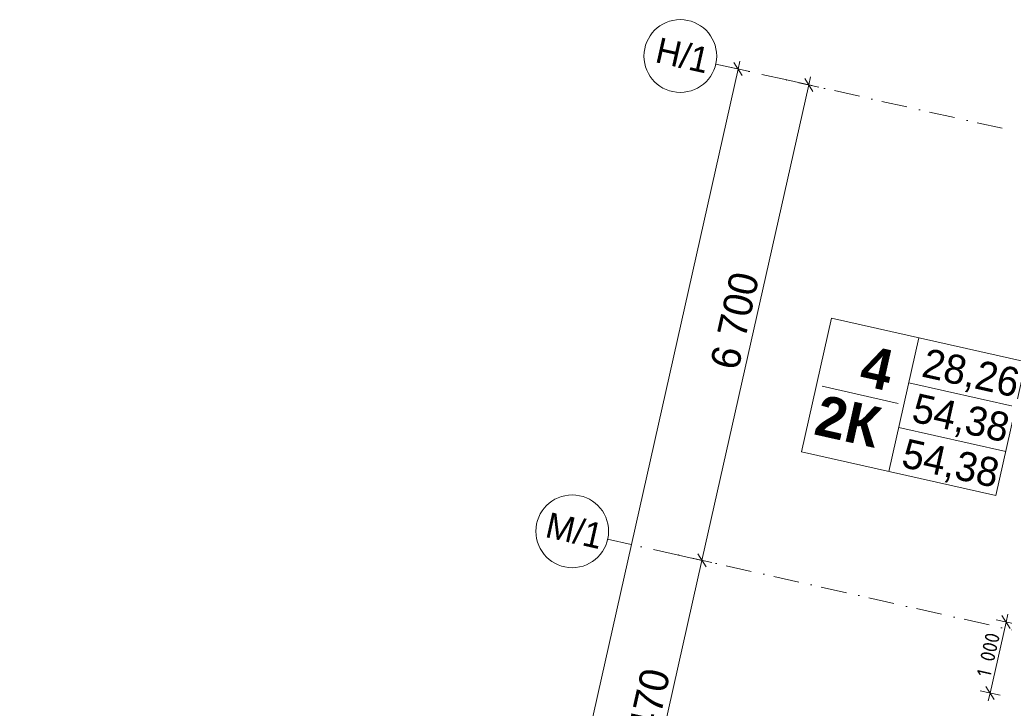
# Model space of a CAD drawing. Header units: millimetres. Extents: x -7213913 to -6930487, y 6129472 to 6353620.
# Tile 216 of 256: x -7212925 to -7199387, y 6196172 to 6205638. Entities that reach past the tile are written whole.
import ezdxf
from ezdxf.enums import TextEntityAlignment as Align

# ---------------------------------------------------------------- set-up
doc = ezdxf.new("R2010")
doc.units = ezdxf.units.MM
doc.header["$MEASUREMENT"] = 0
doc.linetypes.add('Штрихпунктирная', pattern=[670.277762, 352.777767, -176.388884, 0, -141.111112])
for name, color, linetype in [('S - квартира_маркер.АР', 7, 'Continuous'), ('АР-Чертеж-Оси_Осевые размеры.АР', 7, 'Continuous'), ('АР-Чертеж-Размеры.АР', 7, 'Continuous')]:
    doc.layers.add(name, color=color, linetype=linetype)
for name, color, linetype, lineweight in [('S - квартира_маркер.АР_Ном._пера__1', 7, 'Continuous', 0), ('АР-Чертеж-Оси_Осевые размеры.АР_Ном._пера__1', 7, 'Continuous', 0), ('АР-Чертеж-Оси_Осевые размеры.АР_Ном._пера__120', 7, 'Continuous', 0), ('АР-Чертеж-Размеры.АР_Ном._пера__1', 7, 'Continuous', 0)]:
    doc.layers.add(name, color=color, linetype=linetype, lineweight=lineweight)
doc.styles.add('РЎР“Р•РќР•Р\xa0Р\x98Р\xa0_РЎРўР\x98Р›Р¬_3', font='GOST_Common.ttf')
doc.styles.add('РЎР“Р•РќР•Р\xa0Р\x98Р\xa0_РЎРўР\x98Р›Р¬_4', font='GOTHICB.TTF')
doc.styles.add('РЎР“Р•РќР•Р\xa0Р\x98Р\xa0_РЎРўР\x98Р›Р¬_5', font='GOTHIC.TTF')
doc.dimstyles.new('СГЕНЕРИР_СТИЛЬ__1', dxfattribs={"dimtxt": 400, "dimasz": 142.5, "dimexe": 0.18, "dimexo": 0.0625, "dimgap": 0, "dimtad": 1, "dimdec": 0, "dimzin": 0, "dimdsep": 46, "dimtxsty": 'РЎР“Р•РќР•Р\xa0Р\x98Р\xa0_РЎРўР\x98Р›Р¬_5', "dimblk": 'ARROWHEAD_6', "dimblk1": 'ARROWHEAD_6', "dimblk2": 'ARROWHEAD_6', "dimcen": 0.09, "dimse1": 1, "dimse2": 1, "dimclrd": 7, "dimclre": 7, "dimclrt": 7, "dimazin": 0, "dimtfac": 1, "dimtdec": 4, "dimtmove": 0, "dimatfit": 3, "dimfxl": 1, "dimtolj": 1, "dimtzin": 0, "dimarcsym": 0})
doc.dimstyles.new('СГЕНЕРИР_СТИЛЬ__2', dxfattribs={"dimtxt": 400, "dimasz": 142.5, "dimexe": 0.18, "dimexo": 0.0625, "dimgap": 0, "dimtad": 1, "dimdec": 0, "dimzin": 0, "dimdsep": 46, "dimtxsty": 'РЎР“Р•РќР•Р\xa0Р\x98Р\xa0_РЎРўР\x98Р›Р¬_5', "dimblk": 'ARROWHEAD_6', "dimblk1": 'ARROWHEAD_6', "dimblk2": 'ARROWHEAD_6', "dimcen": 0.09, "dimse1": 1, "dimse2": 1, "dimclrd": 7, "dimclre": 7, "dimclrt": 7, "dimazin": 0, "dimtfac": 1, "dimtdec": 4, "dimtmove": 2, "dimatfit": 3, "dimfxl": 1, "dimtolj": 1, "dimtzin": 0, "dimarcsym": 0})
doc.dimstyles.new('СГЕНЕРИР_СТИЛЬ__5', dxfattribs={"dimtxt": 200, "dimasz": 142.5, "dimexe": 0.18, "dimexo": 0.0625, "dimgap": 0, "dimtad": 1, "dimdec": 0, "dimzin": 0, "dimdsep": 46, "dimtxsty": 'РЎР“Р•РќР•Р\xa0Р\x98Р\xa0_РЎРўР\x98Р›Р¬_3', "dimblk": 'ARROWHEAD_6', "dimblk1": 'ARROWHEAD_6', "dimblk2": 'ARROWHEAD_6', "dimcen": 0.09, "dimse1": 1, "dimse2": 1, "dimclrd": 7, "dimclre": 7, "dimclrt": 7, "dimazin": 0, "dimtfac": 1, "dimtdec": 4, "dimtmove": 0, "dimatfit": 3, "dimfxl": 1, "dimtolj": 1, "dimtzin": 0, "dimarcsym": 0})

# ---------------------------------------------------------------- blocks, each defined once
blk = doc.blocks.new('labelLabPP_FlatE34FrameRed3d[92]_1', base_point=(-7201814, 6200953))
at = {"layer": 'S - квартира_маркер.АР_Ном._пера__1', "color": 7, "linetype": 'Continuous', "lineweight": 0}
for p, q in [((-7201765, 6201534), (-7202178, 6199698)), ((-7201765, 6201534), (-7199090, 6200933)), ((-7200561, 6201263), (-7200973, 6199428)), ((-7199090, 6200933), (-7199502, 6199097)), ((-7200699, 6200648), (-7199228, 6200318)), ((-7201893, 6200598), (-7200845, 6200363)), ((-7200837, 6200033), (-7199366, 6199703)), ((-7202178, 6199698), (-7199502, 6199097))]:
    blk.add_line(p, q, dxfattribs=at)
at = {"layer": 'S - квартира_маркер.АР_Ном._пера__1', "color": 7, "lineweight": 0}
for tag, height, style, p in [('TS_FLATNUMBER', 560, 'РЎР“Р•РќР•Р\xa0Р\x98Р\xa0_РЎРўР\x98Р›Р¬_4', (-7200731, 6200759)), ('TS_POSTFIXNUMROOMS', 560, 'РЎР“Р•РќР•Р\xa0Р\x98Р\xa0_РЎРўР\x98Р›Р¬_4', (-7200907, 6199978)), ('TS_LIVING_ROOM_AREA', 400, 'РЎР“Р•РќР•Р\xa0Р\x98Р\xa0_РЎРўР\x98Р›Р¬_5', (-7199191, 6200638)), ('TS_WITHOUTBALK', 400, 'РЎР“Р•РќР•Р\xa0Р\x98Р\xa0_РЎРўР\x98Р›Р¬_5', (-7199330, 6200020)), ('TS_ALLSQUARE', 400, 'РЎР“Р•РќР•Р\xa0Р\x98Р\xa0_РЎРўР\x98Р›Р¬_5', (-7199470, 6199396))]:
    blk.add_attdef(tag, text='', height=height, rotation=347.3417, dxfattribs=dict(at, style=style)).set_placement(p, align=Align.MIDDLE_RIGHT)
blk = doc.blocks.new('*D895', base_point=(-6566190, 6562678))
at = {"layer": 'АР-Чертеж-Оси_Осевые размеры.АР_Ном._пера__1', "color": 7, "linetype": 'Continuous', "lineweight": 0, "transparency": 16777216}
for p, q in [((-7203601, 6198294), (-7203487, 6198115)), ((-7204523, 6193843), (-7203544, 6198204)), ((-7204386, 6193812), (-7204661, 6193874)), ((-7204580, 6193933), (-7204467, 6193753)), ((-7205367, 6190087), (-7204523, 6193843))]:
    blk.add_line(p, q, dxfattribs=at)
at = {"layer": 'АР-Чертеж-Оси_Осевые размеры.АР_Ном._пера__1', "color": 7, "lineweight": 0, "transparency": 16777216, "insert": (-7204266, 6195353), "char_height": 400, "attachment_point": 7, "rotation": 77.3417, "style": 'РЎР“Р•РќР•Р\xa0Р\x98Р\xa0_РЎРўР\x98Р›Р¬_5'}
blk.add_mtext('\\A1;{\\pql;\\fCentury Gothic|b0|i0|c204|p0;\\W1.000000;4\xa0470}', dxfattribs=at)
blk = doc.blocks.new('ARROWHEAD_6')
at = {"color": 0, "linetype": 'Continuous', "lineweight": 0}
for p, q in [((0, 0), (-1, 0)), ((-0.5, -0.5), (0.5, 0.5))]:
    blk.add_line(p, q, dxfattribs=at)
blk = doc.blocks.new('*D896', base_point=(-6566190, 6562678))
at = {"layer": 'АР-Чертеж-Оси_Осевые размеры.АР_Ном._пера__1', "color": 7, "linetype": 'Continuous', "lineweight": 0, "transparency": 16777216}
for p, q in [((-7202076, 6204741), (-7202051, 6204851)), ((-7203544, 6198204), (-7202076, 6204741)), ((-7201938, 6204711), (-7202213, 6204772)), ((-7202019, 6204652), (-7202132, 6204831)), ((-7203407, 6198174), (-7203681, 6198235)), ((-7203601, 6198294), (-7203487, 6198115)), ((-7204523, 6193843), (-7203544, 6198204))]:
    blk.add_line(p, q, dxfattribs=at)
at = {"layer": 'АР-Чертеж-Оси_Осевые размеры.АР_Ном._пера__1', "color": 7, "lineweight": 0, "transparency": 16777216, "insert": (-7203042, 6200803), "char_height": 400, "attachment_point": 7, "rotation": 77.3417, "style": 'РЎР“Р•РќР•Р\xa0Р\x98Р\xa0_РЎРўР\x98Р›Р¬_5'}
blk.add_mtext('\\A1;{\\pql;\\fCentury Gothic|b0|i0|c204|p0;\\W1.000000;6\xa0700}', dxfattribs=at)
blk = doc.blocks.new('*D897', base_point=(-6566190, 6562678))
at = {"layer": 'АР-Чертеж-Оси_Осевые размеры.АР_Ном._пера__1', "color": 7, "linetype": 'Continuous', "lineweight": 0, "transparency": 16777216}
for p, q in [((-7202910, 6204929), (-7203184, 6204990)), ((-7202990, 6204870), (-7203104, 6205049)), ((-7203047, 6204960), (-7203022, 6205069)), ((-7212636, 6162263), (-7203047, 6204960)), ((-7212693, 6162353), (-7212580, 6162174)), ((-7212499, 6162232), (-7212773, 6162294)), ((-7212661, 6162153), (-7212636, 6162263))]:
    blk.add_line(p, q, dxfattribs=at)
at = {"layer": 'АР-Чертеж-Оси_Осевые размеры.АР_Ном._пера__1', "color": 7, "lineweight": 0, "transparency": 16777216, "insert": (-7207709, 6184565), "char_height": 400, "attachment_point": 7, "rotation": 77.3417, "style": 'РЎР“Р•РќР•Р\xa0Р\x98Р\xa0_РЎРўР\x98Р›Р¬_5'}
blk.add_mtext('\\A1;{\\pql;\\fCentury Gothic|b0|i0|c204|p0;\\W1.000000;43\xa0760}', dxfattribs=at)
blk = doc.blocks.new('*D944', base_point=(-6566190, 6562678))
at = {"layer": 'АР-Чертеж-Размеры.АР_Ном._пера__1', "color": 7, "linetype": 'Continuous', "lineweight": 0, "transparency": 16777216}
for p, q in [((-7199306, 6197268), (-7199420, 6197447)), ((-7199363, 6197357), (-7199338, 6197467)), ((-7199582, 6196381), (-7199363, 6197357)), ((-7199226, 6197327), (-7199500, 6197388)), ((-7199639, 6196471), (-7199525, 6196292)), ((-7199445, 6196350), (-7199719, 6196412)), ((-7199607, 6196272), (-7199582, 6196381))]:
    blk.add_line(p, q, dxfattribs=at)
at = {"layer": 'АР-Чертеж-Размеры.АР_Ном._пера__1', "color": 7, "lineweight": 0, "transparency": 16777216, "insert": (-7199577, 6196588), "char_height": 200, "attachment_point": 7, "rotation": 77.3417, "style": 'РЎР“Р•РќР•Р\xa0Р\x98Р\xa0_РЎРўР\x98Р›Р¬_3'}
blk.add_mtext('\\A1;{\\pql;\\fGOST Common|b0|i0|c204|p0;\\W1.000000;1\xa0000}', dxfattribs=at)
blk = doc.blocks.new('Стандартный Маркер Сетки[179]_1', base_point=(-7203354, 6205028))
at = {"layer": 'АР-Чертеж-Оси_Осевые размеры.АР_Ном._пера__120', "color": 7, "linetype": 'Штрихпунктирная', "lineweight": 0}
for q in [(-7203354, 6205028), (-7178259, 6199392)]:
    blk.add_line((-7202378, 6204809), q, dxfattribs=at)
at = {"layer": 'АР-Чертеж-Оси_Осевые размеры.АР_Ном._пера__120', "color": 7, "linetype": 'Continuous', "lineweight": 0}
blk.add_circle((-7203842, 6205138), 500, dxfattribs=at)
at = {"layer": 'АР-Чертеж-Оси_Осевые размеры.АР_Ном._пера__120', "color": 7, "linetype": 'Штрихпунктирная', "lineweight": 0}
blk.add_point((-7202378, 6204809), dxfattribs=at)
blk.add_point((-7202378, 6204809), dxfattribs=at)
at = {"layer": 'АР-Чертеж-Оси_Осевые размеры.АР_Ном._пера__120', "color": 7, "lineweight": 0, "style": 'РЎР“Р•РќР•Р\xa0Р\x98Р\xa0_РЎРўР\x98Р›Р¬_5'}
blk.add_attdef('AC_MarkerText_1', text='', height=350, rotation=347.3417, dxfattribs=at).set_placement((-7203772, 6205319), align=Align.TOP_CENTER)
blk = doc.blocks.new('Стандартный Маркер Сетки[180]_1', base_point=(-7204842, 6198496))
at = {"layer": 'АР-Чертеж-Оси_Осевые размеры.АР_Ном._пера__120', "color": 7, "linetype": 'Штрихпунктирная', "lineweight": 0}
for q in [(-7204842, 6198496), (-7179747, 6192860)]:
    blk.add_line((-7203866, 6198277), q, dxfattribs=at)
at = {"layer": 'АР-Чертеж-Оси_Осевые размеры.АР_Ном._пера__120', "color": 7, "linetype": 'Continuous', "lineweight": 0}
blk.add_circle((-7205329, 6198605), 500, dxfattribs=at)
at = {"layer": 'АР-Чертеж-Оси_Осевые размеры.АР_Ном._пера__120', "color": 7, "linetype": 'Штрихпунктирная', "lineweight": 0}
blk.add_point((-7203866, 6198277), dxfattribs=at)
blk.add_point((-7203866, 6198277), dxfattribs=at)
at = {"layer": 'АР-Чертеж-Оси_Осевые размеры.АР_Ном._пера__120', "color": 7, "lineweight": 0, "style": 'РЎР“Р•РќР•Р\xa0Р\x98Р\xa0_РЎРўР\x98Р›Р¬_5'}
blk.add_attdef('AC_MarkerText_1', text='', height=350, rotation=347.3417, dxfattribs=at).set_placement((-7205259, 6198786), align=Align.TOP_CENTER)
blk = doc.blocks.new('Стандартный Маркер Сетки[204]_1', base_point=(-7203354, 6205028))
at = {"layer": 'АР-Чертеж-Оси_Осевые размеры.АР_Ном._пера__120', "color": 7, "linetype": 'Штрихпунктирная', "lineweight": 0}
for q in [(-7203354, 6205028), (-7178259, 6199392)]:
    blk.add_line((-7202378, 6204809), q, dxfattribs=at)
at = {"layer": 'АР-Чертеж-Оси_Осевые размеры.АР_Ном._пера__120', "color": 7, "linetype": 'Continuous', "lineweight": 0}
blk.add_circle((-7203842, 6205138), 500, dxfattribs=at)
at = {"layer": 'АР-Чертеж-Оси_Осевые размеры.АР_Ном._пера__120', "color": 7, "linetype": 'Штрихпунктирная', "lineweight": 0}
blk.add_point((-7202378, 6204809), dxfattribs=at)
blk.add_point((-7202378, 6204809), dxfattribs=at)
at = {"layer": 'АР-Чертеж-Оси_Осевые размеры.АР_Ном._пера__120', "color": 7, "lineweight": 0, "style": 'РЎР“Р•РќР•Р\xa0Р\x98Р\xa0_РЎРўР\x98Р›Р¬_5'}
blk.add_attdef('AC_MarkerText_1', text='', height=350, rotation=347.3417, dxfattribs=at).set_placement((-7203772, 6205319), align=Align.TOP_CENTER)
blk = doc.blocks.new('Стандартный Маркер Сетки[205]_1', base_point=(-7204842, 6198496))
at = {"layer": 'АР-Чертеж-Оси_Осевые размеры.АР_Ном._пера__120', "color": 7, "linetype": 'Штрихпунктирная', "lineweight": 0}
for q in [(-7204842, 6198496), (-7179747, 6192860)]:
    blk.add_line((-7203866, 6198277), q, dxfattribs=at)
at = {"layer": 'АР-Чертеж-Оси_Осевые размеры.АР_Ном._пера__120', "color": 7, "linetype": 'Continuous', "lineweight": 0}
blk.add_circle((-7205329, 6198605), 500, dxfattribs=at)
at = {"layer": 'АР-Чертеж-Оси_Осевые размеры.АР_Ном._пера__120', "color": 7, "linetype": 'Штрихпунктирная', "lineweight": 0}
blk.add_point((-7203866, 6198277), dxfattribs=at)
blk.add_point((-7203866, 6198277), dxfattribs=at)
at = {"layer": 'АР-Чертеж-Оси_Осевые размеры.АР_Ном._пера__120', "color": 7, "lineweight": 0, "style": 'РЎР“Р•РќР•Р\xa0Р\x98Р\xa0_РЎРўР\x98Р›Р¬_5'}
blk.add_attdef('AC_MarkerText_1', text='', height=350, rotation=347.3417, dxfattribs=at).set_placement((-7205259, 6198786), align=Align.TOP_CENTER)

msp = doc.modelspace()

# ---------------------------------------------------------------- block references
at = {"layer": 'S - квартира_маркер.АР', "color": 104, "linetype": 'Continuous', "lineweight": 15, "true_color": 0x029e21}
msp.add_blockref('labelLabPP_FlatE34FrameRed3d[92]_1', (-7201813.7, 6200953.1), dxfattribs=at).add_auto_attribs({'TS_POSTFIXNUMROOMS': '2К ', 'TS_FLATNUMBER': ' 4 ', 'TS_LIVING_ROOM_AREA': '28,26', 'TS_WITHOUTBALK': '54,38', 'TS_ALLSQUARE': '54,38'})
at = {"layer": 'АР-Чертеж-Оси_Осевые размеры.АР', "color": 8, "linetype": 'Continuous', "lineweight": 15}
for name, p, values in [('Стандартный Маркер Сетки[179]_1', (-7203353.8, 6205028.5), {'AC_MarkerText_1': 'Н/1'}), ('Стандартный Маркер Сетки[204]_1', (-7203353.8, 6205028.5), {'AC_MarkerText_1': 'Н/1'}), ('Стандартный Маркер Сетки[180]_1', (-7204841.5, 6198495.8), {'AC_MarkerText_1': 'М/1'}), ('Стандартный Маркер Сетки[205]_1', (-7204841.5, 6198495.8), {'AC_MarkerText_1': 'М/1'})]:
    msp.add_blockref(name, p, dxfattribs=at).add_auto_attribs(values)

# ---------------------------------------------------------------- dimensions: what is measured, and where the dimension line sits
at = {"layer": 'АР-Чертеж-Оси_Осевые размеры.АР', "color": 7, "linetype": 'Continuous', "lineweight": 0}
for base, p1, p2, dimstyle, picture, middle in [((-7203046.9, 6204959.5), (-7212924.8, 6162328), (-7203353.8, 6205028.5), 'СГЕНЕРИР_СТИЛЬ__2', '*D897', (-7207720.9, 6185426.5)), ((-7202075.7, 6204741.4), (-7204841.5, 6198495.8), (-7203353.8, 6205028.5), 'СГЕНЕРИР_СТИЛЬ__1', '*D896', (-7203087, 6201515.9)), ((-7203543.8, 6198204.4), (-7205799.7, 6194129.6), (-7204841.5, 6198495.8), 'СГЕНЕРИР_СТИЛЬ__1', '*D895', (-7204310.9, 6196066.7))]:
    dim = msp.add_linear_dim(base=base, p1=p1, p2=p2, angle=77.34172, dimstyle=dimstyle, dxfattribs=at)
    dim.commit()
    dim.dimension.update_dxf_attribs({"geometry": picture, "text_midpoint": middle, "dimtype": 160, "text_rotation": 77.34172})
at = {"layer": 'АР-Чертеж-Размеры.АР', "color": 7, "linetype": 'Continuous', "lineweight": 0}
dim = msp.add_linear_dim(base=(-7199362.9, 6197357.4), p1=(-7199582.1, 6196381.3), p2=(-7199362.9, 6197357.4), angle=77.34172, dimstyle='СГЕНЕРИР_СТИЛЬ__5', dxfattribs=at)
dim.commit()
dim.dimension.update_dxf_attribs({"geometry": '*D944', "text_midpoint": (-7199599.2, 6196944.3), "dimtype": 160, "text_rotation": 77.34172})

doc.saveas('drawing.dxf')
